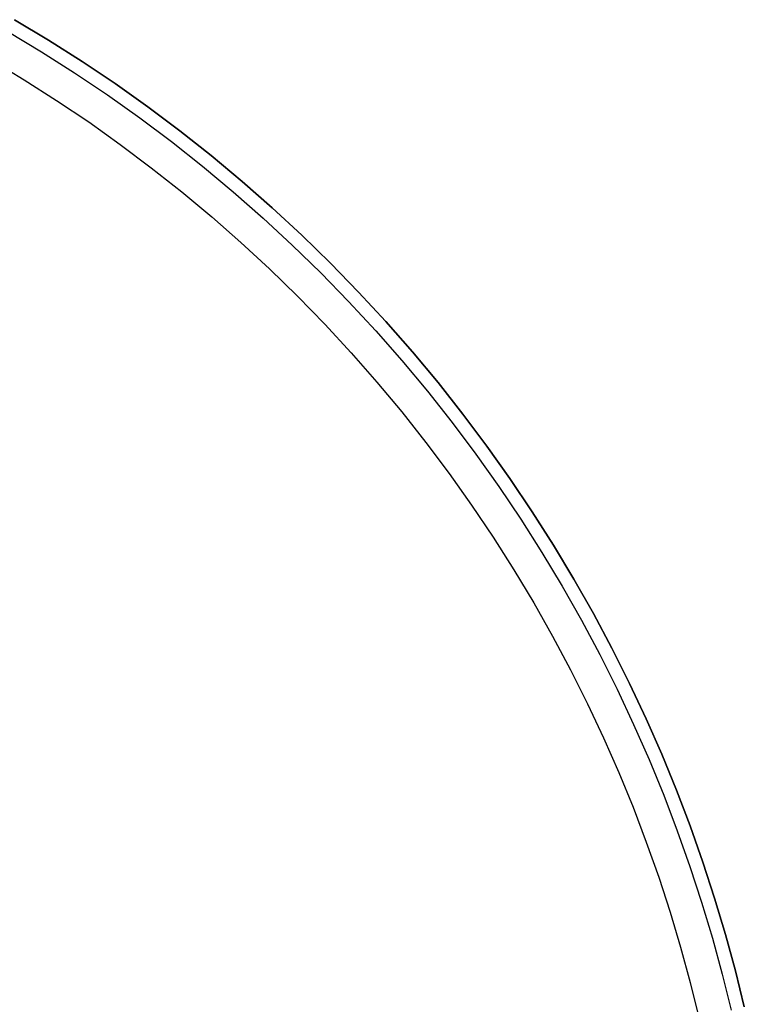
# Model space of a CAD drawing. Header units: millimetres. Extents: x -104 to 128, y -124 to 124.
# Tile 256 of 256: x 50 to 97, y 23 to 86. Entities that reach past the tile are written whole.
import ezdxf

# ---------------------------------------------------------------- set-up
doc = ezdxf.new("R2010")
doc.units = ezdxf.units.MM
doc.header["$MEASUREMENT"] = 0
doc.layers.add('Predefinito', color=5, linetype='Continuous')

msp = doc.modelspace()

# ---------------------------------------------------------------- linework, layer by layer
at = {"layer": 'Predefinito'}
for points in [[(96.958, 22.851), (96.381, 25.183), (95.744, 27.516), (95.045, 29.847), (94.286, 32.175), (93.465, 34.496), (92.582, 36.809), (91.638, 39.112), (90.631, 41.401), (89.562, 43.674), (88.432, 45.929), (87.24, 48.164), (85.988, 50.376), (84.675, 52.562), (83.303, 54.721), (81.872, 56.849), (80.384, 58.945), (78.839, 61.006), (77.239, 63.03), (75.585, 65.014), (73.878, 66.957), (72.121, 68.857), (70.314, 70.711), (68.46, 72.517), (66.561, 74.275), (64.618, 75.981), (62.633, 77.635), (60.61, 79.235), (58.549, 80.78), (56.453, 82.269), (54.325, 83.7), (52.166, 85.072), (49.98, 86.384)], [(96.958, 22.851), (96.381, 25.183), (95.744, 27.516), (95.045, 29.847), (94.286, 32.175), (93.465, 34.496), (92.582, 36.809), (91.638, 39.112), (90.631, 41.401), (89.562, 43.674), (88.432, 45.929), (87.24, 48.164), (85.988, 50.376), (84.675, 52.562), (83.303, 54.721), (81.872, 56.849), (80.384, 58.945), (78.839, 61.006), (77.239, 63.03), (75.585, 65.014), (73.878, 66.957), (72.121, 68.857), (70.314, 70.711), (68.46, 72.517), (66.561, 74.275), (64.618, 75.981), (62.633, 77.635), (60.61, 79.235), (58.549, 80.78), (56.453, 82.269), (54.325, 83.7), (52.166, 85.072), (49.98, 86.384)], [(49.98, 86.384), (52.166, 85.072), (54.325, 83.7), (56.453, 82.269), (58.549, 80.78), (60.61, 79.235), (62.633, 77.635), (64.618, 75.981), (66.561, 74.275), (68.46, 72.517), (70.314, 70.711), (72.121, 68.857), (73.878, 66.957), (75.585, 65.014), (77.239, 63.03), (78.839, 61.006), (80.384, 58.945), (81.872, 56.849), (83.303, 54.721), (84.675, 52.562), (85.988, 50.376), (87.24, 48.164), (88.432, 45.929), (89.562, 43.674), (90.631, 41.401), (91.638, 39.112), (92.582, 36.809), (93.465, 34.496), (94.286, 32.175), (95.045, 29.847), (95.744, 27.516), (96.381, 25.183), (96.958, 22.851)], [(49.537, 85.625), (51.704, 84.324), (53.844, 82.964), (55.953, 81.546), (58.031, 80.071), (60.074, 78.539), (62.08, 76.953), (64.047, 75.314), (65.973, 73.622), (67.855, 71.88), (69.693, 70.089), (71.484, 68.252), (73.226, 66.369), (74.917, 64.443), (76.557, 62.476), (78.143, 60.47), (79.674, 58.427), (81.15, 56.35), (82.568, 54.24), (83.928, 52.101), (85.229, 49.933), (86.47, 47.741), (87.652, 45.526), (88.772, 43.29), (89.831, 41.037), (90.829, 38.768), (91.766, 36.486), (92.641, 34.193), (93.454, 31.892), (94.207, 29.585), (94.899, 27.274), (95.53, 24.962), (96.103, 22.65)], [(48.468, 83.793), (50.589, 82.52), (52.683, 81.189), (54.748, 79.801), (56.78, 78.357), (58.78, 76.858), (60.743, 75.306), (62.668, 73.702), (64.552, 72.046), (66.395, 70.342), (68.193, 68.589), (69.945, 66.791), (71.65, 64.949), (73.305, 63.064), (74.91, 61.139), (76.462, 59.176), (77.961, 57.177), (79.404, 55.144), (80.792, 53.079), (82.123, 50.986), (83.396, 48.865), (84.611, 46.719), (85.767, 44.552), (86.864, 42.364), (87.9, 40.159), (88.877, 37.938), (89.793, 35.705), (90.649, 33.462), (91.446, 31.21), (92.182, 28.952), (92.859, 26.69), (93.478, 24.427), (94.037, 22.165)]]:
    msp.add_lwpolyline(points, dxfattribs=at)

doc.saveas('drawing.dxf')
